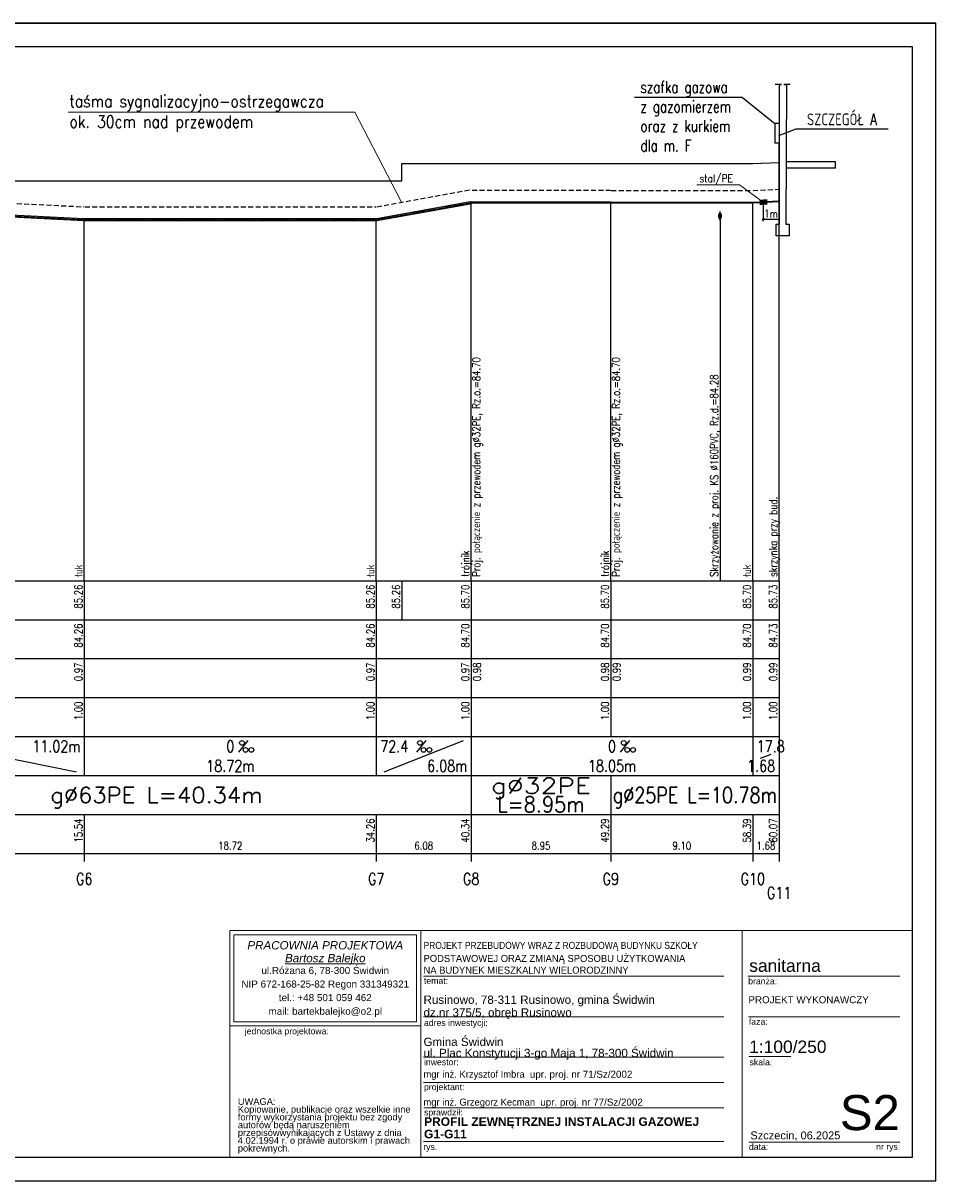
# Model space of a CAD drawing. Extents: x -2340 to 12549, y -755 to 9303.
# Tile 4 of 8: x 1234 to 3574, y 6333 to 9303. Entities that reach past the tile are written whole.
import ezdxf
from ezdxf.enums import TextEntityAlignment as Align

# ---------------------------------------------------------------- set-up
doc = ezdxf.new("R2010")
doc.units = 0
doc.header["$LTSCALE"] = 0.1
doc.header["$MEASUREMENT"] = 0
for name, pattern in [('4003', [3, 2, -1]), ('CENTER', [50.8, 31.75, -6.35, 6.35, -6.35]), ('DASHED', [19.05, 12.7, -6.35])]:
    doc.linetypes.add(name, pattern=pattern)
doc.layers.get('0').update_dxf_attribs({"linetype": 'CONTINUOUS'})
for name, color, linetype in [('#op-kan-san', 3, 'CONTINUOUS'), ('_odnosniki', 8, 'CONTINUOUS'), ('_TABELA', 7, 'CONTINUOUS'), ('BUDYNKI', 7, 'CONTINUOUS'), ('LICZBY', 7, 'CONTINUOUS'), ('LINIE_ODN', 7, 'CONTINUOUS'), ('LINIE_OPISOWE', 7, 'CONTINUOUS'), ('LINIE_TABELI', 7, 'CONTINUOUS'), ('ODCINKI', 2, 'CONTINUOUS'), ('OPIS_KOL', 1, 'CONTINUOUS'), ('OPIS_PZ', 7, 'CONTINUOUS'), ('OPIS_WL', 7, 'CONTINUOUS'), ('OPISRZĘDNA', 3, 'CONTINUOUS'), ('OSIE', 7, 'CENTER'), ('TER_ISTN', 8, 'CONTINUOUS'), ('UZBR_PODZ', 7, 'CONTINUOUS'), ('WEZLY', 2, 'CONTINUOUS')]:
    doc.layers.add(name, color=color, linetype=linetype)
for name, color, linetype, lineweight in [('ARCH TABELA_Nr_Pióra__1', 7, 'CONTINUOUS', 25), ('ARCH TABELA_Nr_Pióra__21', 7, 'CONTINUOUS', 9), ('ARCH TABELA_Nr_Pióra__7', 7, 'CONTINUOUS', 13)]:
    doc.layers.add(name, color=color, linetype=linetype, lineweight=lineweight)
doc.styles.add('GENERATED_STYLE_10', font='ariali.ttf')
doc.styles.add('GENERATED_STYLE_11', font='arialbd.ttf')
doc.styles.add('GENERATED_STYLE_7', font='txt')
doc.styles.add('GENERATED_STYLE_9', font='arial.ttf')
doc.styles.add('ROMANS', font='romans', dxfattribs={"width": 0.8})
doc.styles.add('STYL13', font='SIMPLEX.SHX', dxfattribs={"width": 0.8})
doc.styles.add('STYL15', font='SIMPLEX.SHX', dxfattribs={"width": 0.8})
doc.styles.add('STYL17', font='SIMPLEX.SHX', dxfattribs={"width": 0.8})
doc.styles.add('STYL18', font='SIMPLEX.SHX', dxfattribs={"width": 0.8})
doc.styles.add('STYL2', font='SIMPLEX.SHX', dxfattribs={"width": 0.8})
doc.styles.add('STYL3', font='SIMPLEX.SHX', dxfattribs={"width": 0.8})
doc.styles.add('STYL4', font='SIMPLEX.SHX', dxfattribs={"width": 0.8})
doc.styles.add('STYL5', font='SIMPLEX.SHX', dxfattribs={"width": 0.8})
doc.styles.add('STYL6', font='SIMPLEX.SHX', dxfattribs={"width": 0.8})

msp = doc.modelspace()

# ---------------------------------------------------------------- hatches: boundary and pattern name
at = {"layer": 'TER_ISTN'}
msp.add_hatch(color=7, dxfattribs=at).paths.add_polyline_path([(3122.42064, 8836.42791), (3142.34832, 8837.51526), (3141.6131, 8850.9896), (3121.68541, 8849.90225)])

# ---------------------------------------------------------------- linework, layer by layer
at = {"layer": '#op-kan-san', "color": 7}
for q in [(2801.57006, 9112.04032), (3161.01687, 9045.4921)]:
    msp.add_line((3078.12752, 9112.04032), q, dxfattribs=at)
msp.add_line((3172.01687, 8799.40996), (3128.63342, 8799.40996))
at = {"layer": '_odnosniki', "color": 7, "lineweight": 0}
for p, q in [((2083.95585, 9074.84171), (1349.37533, 9074.84171)), ((2204.34923, 8843.39738), (2083.95585, 9074.84171))]:
    msp.add_line(p, q, dxfattribs=at)
at = {"layer": '_TABELA', "color": 7, "lineweight": 0}
msp.add_line((3070.89392, 8888.11578), (3122.01362, 8850.40455), dxfattribs=at)
at = {"layer": '_TABELA', "color": 7}
msp.add_lwpolyline([(-626.11834, 9302.8498), (3573.88166, 9302.8498), (-626.11834, 9302.8498), (-626.11834, 6332.8498), (3573.88166, 6332.8498), (3573.88166, 9302.8498)], dxfattribs=at)
msp.add_lwpolyline([(3513.88166, 9241.8498), (-376.11834, 9241.8498), (-376.11834, 6393.8498), (3513.88166, 6393.8498)], close=True, dxfattribs=at)
at = {"layer": 'ARCH TABELA_Nr_Pióra__21', "linetype": 'Continuous'}
for p, q in [((1763.88166, 6974.96682), (2253.24337, 6974.96682)), ((1763.88166, 6393.8498), (1763.88166, 6974.96682)), ((1763.88166, 6974.96682), (3513.88166, 6974.96682)), ((1774.51996, 6740.92426), (1774.51996, 6964.32852)), ((1774.51996, 6964.32852), (2242.60507, 6964.32852)), ((2242.60507, 6740.92426), (2242.60507, 6964.32852)), ((2253.24337, 6974.96682), (2253.24337, 6393.8498)), ((2253.24337, 6730.28597), (2253.24337, 6974.96682)), ((3077.71145, 6974.96682), (3077.71145, 6393.8498)), ((3513.88166, 6974.96682), (3513.88166, 6393.8498)), ((2253.24337, 6393.8498), (2253.24337, 6934.96682)), ((2260.46677, 6857.96682), (3030.44732, 6857.96682)), ((3091.64331, 6857.96682), (3481.57799, 6857.96682)), ((2260.46677, 6753.96682), (3030.44732, 6753.96682)), ((3093.38799, 6753.96682), (3481.57799, 6753.96682)), ((1763.88166, 6730.28597), (2253.24337, 6730.28597)), ((1774.51996, 6740.92426), (2242.60507, 6740.92426)), ((2260.46677, 6649.96682), (3030.44732, 6649.96682)), ((3094.56884, 6651.70086), (3202.53161, 6651.70086)), ((2260.46677, 6585.11003), (3030.44732, 6585.11003)), ((2261.53592, 6520.25324), (3030.44732, 6520.25324)), ((2260.46677, 6433.8498), (3030.44732, 6433.8498)), ((3094.56884, 6432.0905), (3322.74769, 6432.0905)), ((3322.74769, 6432.0905), (3481.57799, 6432.0905)), ((1763.88166, 6393.8498), (2253.24337, 6393.8498)), ((3513.88166, 6393.8498), (2253.24337, 6393.8498))]:
    msp.add_line(p, q, dxfattribs=at)
at = {"layer": 'BUDYNKI'}
for p, q in [((3178.57687, 9145.4921), (3161.90687, 9145.4921)), ((3173.01687, 8787.4921), (3173.01687, 9145.4921)), ((3173.01687, 9145.4921), (3178.57687, 9145.4921)), ((3200.79687, 9145.4921), (3184.12687, 9145.4921)), ((3184.12687, 9145.4921), (3189.68687, 9145.4921)), ((3190.68687, 9145.4921), (3189.68687, 8787.4921)), ((3164.68687, 8757.4921), (3164.68687, 8787.4921)), ((3164.68687, 8787.4921), (3173.01687, 8787.4921)), ((3189.68687, 8787.4921), (3198.01687, 8787.4921)), ((3198.01687, 8787.4921), (3198.01687, 8757.4921)), ((3198.01687, 8757.4921), (3164.68687, 8757.4921)), ((3180.34687, 8757.4921), (3180.34687, 8757.4921))]:
    msp.add_line(p, q, dxfattribs=at)
at = {"layer": 'LICZBY'}
for p, q in [((1810.06687, 7462.4921), (1786.06687, 7432.4921)), ((2266.37687, 7462.4921), (2242.37687, 7432.4921)), ((2788.63687, 7462.4921), (2764.63687, 7432.4921))]:
    msp.add_line(p, q, dxfattribs=at)
for centre in [(1795.06687, 7456.4921), (2251.37687, 7456.4921), (2773.63687, 7456.4921), (1804.06687, 7438.4921), (1819.06687, 7438.4921), (2260.37687, 7438.4921), (2275.37687, 7438.4921), (2782.63687, 7438.4921), (2797.63687, 7438.4921)]:
    msp.add_circle(centre, 6, dxfattribs=at)
at = {"layer": 'LINIE_ODN'}
for points in [[(3172.01687, 7872.4921), (3172.01687, 8945.4921)], [(2382.57687, 7872.4921), (2382.57687, 8842.4921)], [(2740.65687, 7872.4921), (2740.65687, 8842.4921)], [(3104.68687, 7872.4921), (3104.68687, 8842.4921)], [(1390.75687, 7872.4921), (1390.75687, 8798.4921)], [(2139.37687, 7872.4921), (2139.37687, 8798.4921)]]:
    msp.add_lwpolyline(points, dxfattribs=at)
at = {"layer": 'LINIE_OPISOWE'}
msp.add_line((3020.56687, 8800.2321), (3020.56687, 7872.4921), dxfattribs=at)
at = {"layer": 'LINIE_TABELI'}
for p, q in [((3171.51687, 9015.02241), (3216.13541, 9032.10628)), ((3216.13541, 9032.10628), (3451.77489, 9032.10628)), ((3316.59571, 8947.4921), (3189.68687, 8947.4921)), ((3316.59571, 8931.76446), (3316.59571, 8947.4921)), ((3189.68687, 8931.76446), (3316.59571, 8931.76446)), ((3132.01687, 8794.67443), (3132.01687, 8843.70876)), ((3134.45364, 8801.84674), (3129.58009, 8796.97319)), ((3172.01687, 8799.40996), (3132.01687, 8799.40996)), ((769.09687, 7872.4921), (3172.01687, 7872.4921)), ((1390.75687, 7872.4921), (1390.75687, 7472.4921)), ((2139.37687, 7872.4921), (2139.37687, 7472.4921)), ((2204.69687, 7872.4921), (2204.69687, 7772.4921)), ((2382.57687, 7872.4921), (2382.57687, 7472.4921)), ((2740.65687, 7872.4921), (2740.65687, 7472.4921)), ((3104.68687, 7872.4921), (3104.68687, 7472.4921)), ((3172.01687, 7872.4921), (3172.01687, 7172.4921)), ((3172.01687, 7872.4921), (3172.01687, 7472.4921)), ((769.09687, 7772.4921), (3172.01687, 7772.4921)), ((769.09687, 7672.4921), (3172.01687, 7672.4921)), ((769.09687, 7572.4921), (3172.01687, 7572.4921)), ((769.09687, 7472.4921), (3172.01687, 7472.4921)), ((969.90687, 7462.4921), (1370.75687, 7382.4921)), ((1390.75687, 7472.4921), (1390.75687, 7372.4921)), ((1390.75687, 7472.4921), (1390.75687, 7372.4921)), ((2139.37687, 7472.4921), (2139.37687, 7372.4921)), ((2139.37687, 7472.4921), (2139.37687, 7372.4921)), ((2159.37687, 7382.4921), (2362.57687, 7462.4921)), ((2382.57687, 7472.4921), (2382.57687, 7372.4921)), ((2382.57687, 7472.4921), (2382.57687, 7372.4921)), ((3104.68687, 7472.4921), (3104.68687, 7372.4921)), ((3104.68687, 7472.4921), (3104.68687, 7372.4921)), ((3172.01687, 7472.4921), (3172.01687, 7372.4921)), ((3124.68687, 7417.4921), (3152.01687, 7427.4921)), ((769.09687, 7372.4921), (3172.01687, 7372.4921)), ((2382.57687, 7372.4921), (2382.57687, 7272.4921)), ((2740.65687, 7372.4921), (2740.65687, 7272.4921)), ((3172.01687, 7372.4921), (3172.01687, 7272.4921)), ((769.09687, 7272.4921), (3172.01687, 7272.4921)), ((1390.75687, 7272.4921), (1390.75687, 7152.4921)), ((2139.37687, 7272.4921), (2139.37687, 7152.4921)), ((2382.57687, 7272.4921), (2382.57687, 7152.4921)), ((2740.65687, 7272.4921), (2740.65687, 7152.4921)), ((3104.68687, 7272.4921), (3104.68687, 7152.4921)), ((3172.01687, 7272.4921), (3172.01687, 7152.4921)), ((769.09687, 7172.4921), (3172.01687, 7172.4921))]:
    msp.add_line(p, q, dxfattribs=at)
at = {"layer": 'LINIE_TABELI', "lineweight": 0}
msp.add_line((2960.88821, 8888.11578), (3070.89392, 8888.11578), dxfattribs=at)
at = {"layer": 'ODCINKI', "color": 7, "linetype": 'DASHED', "ltscale": 10}
for p, q in [((951.16687, 8853.5821), (1389.49687, 8831.7021)), ((2140.63687, 8831.8721), (2380.05687, 8875.1821)), ((2385.09687, 8874.0921), (2739.37687, 8874.0921)), ((2741.93687, 8873.7421), (3104.18687, 8873.7421)), ((3105.18687, 8873.7621), (3170.51687, 8876.67591)), ((1392.01687, 8831.6421), (2138.11687, 8831.6421))]:
    msp.add_line(p, q, dxfattribs=at)
at = {"layer": 'ODCINKI'}
for p, q in [((951.16687, 8823.5821), (1389.49687, 8801.7021)), ((2140.63687, 8801.8721), (2380.05687, 8845.1821)), ((2380.05687, 8838.8821), (2140.63687, 8795.5721)), ((2380.05687, 8845.1821), (2380.05687, 8838.8821)), ((2385.09687, 8844.0921), (2739.37687, 8844.0921)), ((2385.09687, 8844.0921), (2385.09687, 8840.8921)), ((2739.37687, 8840.8921), (2385.09687, 8840.8921)), ((2739.37687, 8844.0921), (2739.37687, 8840.8921)), ((2741.93687, 8843.7421), (3104.18687, 8843.7421)), ((2741.93687, 8843.7421), (2741.93687, 8841.2421)), ((3104.18687, 8841.2421), (2741.93687, 8841.2421)), ((3104.18687, 8843.7421), (3104.18687, 8841.2421)), ((3105.18687, 8843.7621), (3170.51687, 8846.67591)), ((3170.51687, 8844.17591), (3105.18687, 8841.2621)), ((3105.18687, 8843.7621), (3105.18687, 8841.2621)), ((3170.51687, 8846.67591), (3170.51687, 8844.17591)), ((1389.49687, 8795.4021), (951.16687, 8817.2821)), ((1389.49687, 8801.7021), (1389.49687, 8795.4021)), ((1392.01687, 8801.6421), (2138.11687, 8801.6421)), ((1392.01687, 8801.6421), (1392.01687, 8795.3421)), ((2138.11687, 8795.3421), (1392.01687, 8795.3421)), ((2138.11687, 8801.6421), (2138.11687, 8795.3421)), ((2140.63687, 8801.8721), (2140.63687, 8795.5721))]:
    msp.add_line(p, q, dxfattribs=at)
at = {"layer": 'OPIS_WL'}
for centre in [(2382.57687, 8842.4921), (2740.65687, 8842.4921)]:
    msp.add_ellipse(centre, major_axis=(0, -1.6), ratio=0.4, dxfattribs=at)
at = {"layer": 'OSIE'}
for p, q in [((2140.63687, 8798.7221), (2380.05687, 8842.0321)), ((2381.61687, 8842.4921), (2383.53687, 8842.4921)), ((2382.57687, 8840.0921), (2382.57687, 8844.8921)), ((2385.09687, 8842.4921), (2739.37687, 8842.4921)), ((2739.69687, 8842.4921), (2741.61687, 8842.4921)), ((2740.65687, 8840.0921), (2740.65687, 8844.8921)), ((2741.93687, 8842.4921), (3104.18687, 8842.4921)), ((3105.18687, 8842.5121), (3172.01687, 8845.49281)), ((951.16687, 8820.4321), (1389.49687, 8798.5521)), ((1392.01687, 8798.4921), (2138.11687, 8798.4921)), ((3015.76687, 8808.2321), (3025.36687, 8808.2321)), ((3020.56687, 8796.2321), (3020.56687, 8820.2321))]:
    msp.add_line(p, q, dxfattribs=at)
at = {"layer": 'TER_ISTN'}
msp.add_lwpolyline([(769.09687, 8945.4921), (778.90687, 8945.4921), (813.60687, 8945.4921), (836.50687, 8945.4921), (949.90687, 8920.4921), (1000.69687, 8898.4921), (1390.75687, 8898.4921), (2139.37687, 8898.4921), (2204.69687, 8898.4921), (2205.09687, 8942.4921), (2382.57687, 8942.4921), (2740.65687, 8942.4921), (3104.68687, 8942.4921), (3172.01687, 8945.4921)], dxfattribs=at)
at = {"layer": 'UZBR_PODZ'}
msp.add_ellipse((3020.56687, 8808.2321), major_axis=(0, -8), ratio=0.4, dxfattribs=at)
at = {"layer": 'WEZLY'}
for p, q in [((3172.51687, 8995.4921), (3171.51687, 8995.4921)), ((3171.51687, 8995.4921), (3171.51687, 8883.12591)), ((3172.51687, 8883.12591), (3172.51687, 8995.4921)), ((3171.51687, 8883.12591), (3171.51687, 8849.17591)), ((3172.51687, 8849.17591), (3172.51687, 8883.12591)), ((2380.05687, 8845.1821), (2380.05687, 8838.8821)), ((2385.09687, 8840.8921), (2385.09687, 8844.0921)), ((2739.37687, 8844.0921), (2739.37687, 8840.8921)), ((2741.93687, 8841.2421), (2741.93687, 8843.7421)), ((3104.18687, 8843.7421), (3104.18687, 8841.2421)), ((3105.18687, 8841.2621), (3105.18687, 8843.7621)), ((3170.51687, 8846.92591), (3170.51687, 8843.92591)), ((3171.41687, 8849.17591), (3172.61687, 8849.17591)), ((3171.51687, 8849.17591), (3172.51687, 8849.17591)), ((1389.49687, 8801.7021), (1389.49687, 8795.4021)), ((1392.01687, 8795.3421), (1392.01687, 8801.6421)), ((2138.11687, 8801.6421), (2138.11687, 8795.3421)), ((2140.63687, 8795.5721), (2140.63687, 8801.8721))]:
    msp.add_line(p, q, dxfattribs=at)
msp.add_lwpolyline([(3161.01687, 8995.4921), (3173.01687, 8995.4921), (3173.01687, 9045.4921), (3161.01687, 9045.4921)], close=True, dxfattribs=at)
for points in [[(2380.05687, 8845.1821), (2382.57687, 8844.6421), (2385.09687, 8844.0921)], [(2380.05687, 8838.8821), (2382.57687, 8839.8921), (2385.09687, 8840.8921)], [(2739.37687, 8844.0921), (2740.65687, 8843.9121), (2741.93687, 8843.7421)], [(2739.37687, 8840.8921), (2740.65687, 8841.0621), (2741.93687, 8841.2421)], [(3104.18687, 8843.7421), (3104.68687, 8843.7421), (3105.18687, 8843.7621)], [(3104.18687, 8841.2421), (3104.68687, 8841.2421), (3105.18687, 8841.2621)], [(3170.51687, 8846.67591), (3170.67687, 8846.70591), (3170.82687, 8846.79591), (3170.96687, 8846.94591), (3171.10687, 8847.15591), (3171.22687, 8847.40591), (3171.32687, 8847.70591), (3171.40687, 8848.03591), (3171.46687, 8848.40591), (3171.50687, 8848.78591), (3171.51687, 8849.17591)], [(3170.51687, 8844.17591), (3170.82687, 8844.23591), (3171.13687, 8844.41591), (3171.42687, 8844.71591), (3171.69687, 8845.12591), (3171.92687, 8845.63591), (3172.13687, 8846.23591), (3172.29687, 8846.90591), (3172.41687, 8847.62591), (3172.49687, 8848.39591), (3172.51687, 8849.17591)], [(1389.49687, 8801.7021), (1390.75687, 8801.6421), (1392.01687, 8801.6421)], [(1389.49687, 8795.4021), (1390.75687, 8795.3421), (1392.01687, 8795.3421)], [(2138.11687, 8801.6421), (2139.37687, 8801.6421), (2140.63687, 8801.8721)], [(2138.11687, 8795.3421), (2139.37687, 8795.3421), (2140.63687, 8795.5721)]]:
    msp.add_lwpolyline(points, dxfattribs=at)

# ---------------------------------------------------------------- texts
at = {"layer": '_odnosniki', "color": 7, "lineweight": 0, "style": 'ROMANS', "width": 0.85}
for s, p in [('taśma sygnalizacyjno-ostrzegawcza', (1352.46927, 9086.93934)), ('ok. 30cm nad przewodem', (1352.46927, 9034.55394))]:
    msp.add_text(s, height=31.25, dxfattribs=at).set_placement(p)
at = {"layer": 'ARCH TABELA_Nr_Pióra__1', "color": 7, "linetype": 'Continuous', "style": 'GENERATED_STYLE_7', "width": 0.9}
msp.add_text('PROJEKT PRZEBUDOWY WRAZ Z ROZBUDOWĄ BUDYNKU SZKOŁY', height=18, dxfattribs=at).set_placement((2260.46677, 6927.9386))
at = {"layer": 'ARCH TABELA_Nr_Pióra__1', "color": 7, "linetype": 'Continuous', "style": 'GENERATED_STYLE_7'}
for s, p in [('PODSTAWOWEJ ORAZ ZMIANĄ SPOSOBU UŻYTKOWANIA', (2260.46677, 6894.4535)), ('NA BUDYNEK MIESZKALNY WIELORODZINNY', (2260.46677, 6864.3905))]:
    msp.add_text(s, height=18, dxfattribs=at).set_placement(p)
at = {"layer": 'ARCH TABELA_Nr_Pióra__1', "linetype": 'Continuous', "char_height": 22, "attachment_point": 1, "style": 'GENERATED_STYLE_11'}
for s, insert in [('PROFIL ZEWNĘTRZNEJ INSTALACJI GAZOWEJ', (2261.84443, 6495.87958)), ('G1-G11', (2261.84443, 6463.97283))]:
    msp.add_mtext(s, dxfattribs=dict(at, insert=insert))
at = {"layer": 'ARCH TABELA_Nr_Pióra__21', "linetype": 'Continuous', "insert": (2260.46677, 6643.83916), "char_height": 21.2765961, "attachment_point": 7, "line_spacing_factor": 0.807442, "style": 'GENERATED_STYLE_9'}
msp.add_mtext('{Gmina Świdwin\\Pul. Plac Konstytucji 3-go Maja 1, 78-300 Świdwin}', dxfattribs=at)
at = {"layer": 'ARCH TABELA_Nr_Pióra__7', "linetype": 'Continuous'}
for s, insert, char_height, attachment_point, line_spacing_factor, style in [('{PRACOWNIA PROJEKTOWA\\P\\LBartosz Balejko}', (2008.56252, 6947.83614), 21.2765982, 2, 0.926719, 'GENERATED_STYLE_10'), ('{Rusinowo, 78-311 Rusinowo, gmina Świdwin \\Pdz.nr 375/5, obręb Rusinowo}', (2260.46677, 6747.83916), 21.2765961, 7, 0.918867, 'GENERATED_STYLE_9'), ('PROJEKT WYKONAWCZY', (3093.38799, 6806.42406), 18, 1, 0.923713, 'GENERATED_STYLE_9')]:
    msp.add_mtext(s, dxfattribs=dict(at, insert=insert, char_height=char_height, attachment_point=attachment_point, line_spacing_factor=line_spacing_factor, style=style))
at = {"layer": 'ARCH TABELA_Nr_Pióra__7', "linetype": 'Continuous', "style": 'GENERATED_STYLE_9'}
for s, insert, char_height, attachment_point in [('sanitarna', (3095.51033, 6900.93448), 31.915957, 1), ('{temat:}', (2261.53592, 6854.31928), 15.957979, 1), ('{branża:}', (3092.82416, 6853.09223), 15.957979, 1), ('{adres inwestycji:}', (2261.53592, 6746.35356), 15.9579787, 1), ('{faza:}', (3094.56884, 6749.46249), 15.957979, 1), ('{jednostka projektowa:}', (1802.17422, 6724.82393), 15.9579787, 1), ('1:100/250', (3095.2996, 6692.82541), 31.915959, 1), ('{inwestor:}', (2261.53592, 6645.46249), 15.9579714, 1), ('{skala:}', (3096.3348, 6645.27222), 15.957979, 1), ('{projektant:}', (2261.53592, 6581.46249), 15.9579787, 1), ('S2', (3481.57799, 6552.94807), 90, 3), ('{sprawdził:}', (2261.74975, 6516.60571), 15.9579787, 1), ('Szczecin, 06.2025', (3098.43586, 6459.58419), 20.2127554, 1), ('{rys.}', (2259.74337, 6428.13478), 15.957979, 1), ('{data:}', (3094.70714, 6428.13478), 15.957979, 1), ('{nr rys.}', (3420.78393, 6428.44296), 15.957979, 1)]:
    msp.add_mtext(s, dxfattribs=dict(at, insert=insert, char_height=char_height, attachment_point=attachment_point))
for s, insert, char_height, width, attachment_point, line_spacing_factor in [('{ul.Różana 6, 78-300 Świdwin\\PNIP 672-168-25-82 Regon 331349321\\Ptel.: +48 501 059 462\\Pmail: bartekbalejko@o2.pl}', (2008.56252, 6881.64056), 18.0851735, 468.0851064, 2, 1.156383), ('{UWAGA:\\PKopiowanie, publikacje oraz wszelkie inne formy wykorzystania projektu bez zgody autorów będą naruszeniem przepisówwynikających z Ustawy z dnia 4.02.1994 r. o prawie autorskim i prawach pokrewnych.}', (1784.39213, 6544.82416), 17.0212766, 448.3407782, 1, 0.703415)]:
    msp.add_mtext(s, dxfattribs=dict(at, insert=insert, char_height=char_height, width=width, attachment_point=attachment_point, line_spacing_factor=line_spacing_factor))
at = {"layer": 'ARCH TABELA_Nr_Pióra__7', "color": 0, "linetype": 'Continuous', "char_height": 18, "attachment_point": 1, "style": 'GENERATED_STYLE_7'}
for s, insert, width in [('mgr inż. Krzysztof Imbra  \\fArial|b0|i0|c238;upr. proj. nr 71/Sz/2002', (2260.24337, 6615.29938), 759.0746624), ('mgr inż. Grzegorz Kecman  \\fArial|b0|i0|c238;upr. proj. nr 77/Sz/2002', (2260.24337, 6543.86625), 737.160071)]:
    msp.add_mtext(s, dxfattribs=dict(at, insert=insert, width=width))
at = {"layer": 'LICZBY', "width": 0.8}
for s, style, p in [('85.26', 'STYL2', (1385.75687, 7862.4921)), ('85.26', 'STYL2', (2134.37687, 7862.4921)), ('85.26', 'STYL3', (2199.69687, 7862.4921)), ('85.70', 'STYL2', (2377.57687, 7862.4921)), ('85.70', 'STYL2', (2735.65687, 7862.4921)), ('85.70', 'STYL2', (3099.68687, 7862.4921)), ('85.73', 'STYL2', (3167.01687, 7862.4921)), ('84.26', 'STYL2', (1385.75687, 7762.4921)), ('84.26', 'STYL2', (2134.37687, 7762.4921)), ('84.70', 'STYL2', (2377.57687, 7762.4921)), ('84.70', 'STYL2', (2735.65687, 7762.4921)), ('84.70', 'STYL2', (3099.68687, 7762.4921)), ('84.73', 'STYL2', (3167.01687, 7762.4921)), ('0.97', 'STYL2', (1385.75687, 7662.4921)), ('0.97', 'STYL2', (2134.37687, 7662.4921)), ('0.97', 'STYL2', (2377.57687, 7662.4921)), ('0.98', 'STYL2', (2407.57687, 7662.4921)), ('0.98', 'STYL2', (2735.65687, 7662.4921)), ('0.99', 'STYL2', (2765.65687, 7662.4921)), ('0.99', 'STYL2', (3099.68687, 7662.4921)), ('0.99', 'STYL2', (3167.01687, 7662.4921)), ('1.00', 'STYL2', (1385.75687, 7562.4921)), ('1.00', 'STYL2', (2134.37687, 7562.4921)), ('1.00', 'STYL2', (2377.57687, 7562.4921)), ('1.00', 'STYL2', (2735.65687, 7562.4921)), ('1.00', 'STYL2', (3099.68687, 7562.4921)), ('1.00', 'STYL2', (3167.01687, 7562.4921)), ('15.54', 'STYL2', (1385.75687, 7262.4921)), ('34.26', 'STYL2', (2134.37687, 7262.4921)), ('40.34', 'STYL2', (2377.57687, 7262.4921)), ('49.29', 'STYL2', (2735.65687, 7262.4921)), ('58.39', 'STYL2', (3099.68687, 7262.4921)), ('60.07', 'STYL2', (3167.01687, 7262.4921))]:
    msp.add_text(s, height=20, rotation=90, dxfattribs=dict(at, style=style)).set_placement(p, align=Align.RIGHT)
at = {"layer": 'LICZBY', "style": 'STYL4', "width": 0.8}
for s, p in [('11.02m', (1380.75687, 7432.4921)), ('6.08m', (2372.57687, 7382.4921)), ('1.68', (3162.01687, 7382.4921))]:
    msp.add_text(s, height=30, dxfattribs=at).set_placement(p, align=Align.RIGHT)
at = {"layer": 'LICZBY', "width": 0.8}
for s, height, style, p in [('0', 30, 'STYL4', (1765.06687, 7432.4921)), ('0', 30, 'STYL4', (2743.63687, 7432.4921)), ('18.72m', 30, 'STYL4', (1765.06687, 7382.4921)), ('18.05m', 30, 'STYL4', (2743.63687, 7382.4921)), ('18.72', 20, 'STYL6', (1765.06687, 7182.4921)), ('6.08', 20, 'STYL6', (2260.97687, 7182.4921)), ('8.95', 20, 'STYL6', (2561.61687, 7182.4921)), ('9.10', 20, 'STYL6', (2922.67687, 7182.4921)), ('1.68', 20, 'STYL6', (3138.35687, 7182.4921)), ('G6', 30, 'STYL13', (1390.75687, 7092.4921)), ('G7', 30, 'STYL13', (2139.37687, 7092.4921)), ('G8', 30, 'STYL13', (2382.57687, 7092.4921)), ('G9', 30, 'STYL13', (2740.65687, 7092.4921)), ('G10', 30, 'STYL13', (3104.68687, 7092.4921)), ('G11', 30, 'STYL13', (3172.01687, 7056.4921))]:
    msp.add_text(s, height=height, dxfattribs=dict(at, style=style)).set_placement(p, align=Align.CENTER)
at = {"layer": 'LICZBY', "style": 'STYL4', "width": 0.8}
for s, p in [('72.4', (2149.37687, 7432.4921)), ('17.8', (3114.68687, 7432.4921))]:
    msp.add_text(s, height=30, dxfattribs=at).set_placement(p)
at = {"layer": 'LICZBY', "style": 'STYL5'}
for s, width, p, p2 in [('g%%c32PE', 1.2, (2433.61687, 7326.4921), (2689.61687, 7326.4921)), ('g%%C63PE L=40.34m', 0.978082, (1303.83687, 7302.4921), (1847.83687, 7302.4921)), ('g%%c25PE L=10.78m', 0.768104, (2745.65687, 7302.4921), (3167.01687, 7302.4921)), ('L=8.95m', 0.871111, (2449.61687, 7278.4921), (2673.61687, 7278.4921))]:
    msp.add_text(s, height=40, dxfattribs=dict(at, width=width)).set_placement(p, p2, align=Align.FIT)
at = {"layer": 'LICZBY', "color": 7, "linetype": '4003', "lineweight": 0, "char_height": 30, "style": 'STYL4'}
for s, insert, width, attachment_point in [('\\W0.75;szafka gazowa \\Pz gazomierzem \\Poraz z kurkiem\\Pdla m. F ', (2816.49881, 9153.92381), 2274.767954, 1), ('\\W0.75;SZCZEGÓŁ A\\P', (3333.18502, 9055.99909), 437.0665181, 5)]:
    msp.add_mtext(s, dxfattribs=dict(at, insert=insert, width=width, attachment_point=attachment_point))
at = {"layer": 'OPIS_KOL', "style": 'STYL18', "width": 0.8}
msp.add_text('Skrzyżowanie z proj. KS %%C160PVC, Rz.d.=84.28', height=20, rotation=90, dxfattribs=at).set_placement((3015.56687, 7882.4921))
at = {"layer": 'OPIS_PZ', "style": 'STYL15', "width": 0.8}
for s, p in [('skrzynka przy bud.', (3167.01687, 7882.4921)), ('trójnik', (2377.57687, 7882.4921)), ('trójnik', (2735.65687, 7882.4921)), ('łuk', (1385.75687, 7882.4921)), ('łuk', (2134.37687, 7882.4921)), ('łuk', (3099.68687, 7882.4921))]:
    msp.add_text(s, height=20, rotation=90, dxfattribs=at).set_placement(p)
at = {"layer": 'OPIS_WL', "style": 'STYL17', "width": 0.8}
for p in [(2405.57687, 7882.4921), (2763.65687, 7882.4921)]:
    msp.add_text('Proj. połączenie z przewodem g%%C32PE, Rz.o.=84.70', height=20, rotation=90, dxfattribs=at).set_placement(p)
at = {"layer": 'OPISRZĘDNA', "color": 7, "lineweight": 0, "ltscale": 1200, "style": 'ROMANS', "width": 0.85}
msp.add_text('stal/PE', height=20, dxfattribs=at).set_placement((2967.64908, 8894.74091))
at = {"layer": 'OPISRZĘDNA', "color": 7, "lineweight": 0, "ltscale": 1200, "insert": (3151.46911, 8813.93176), "char_height": 20, "attachment_point": 5, "style": 'ROMANS'}
msp.add_mtext('1m', dxfattribs=at)

doc.saveas('drawing.dxf')
